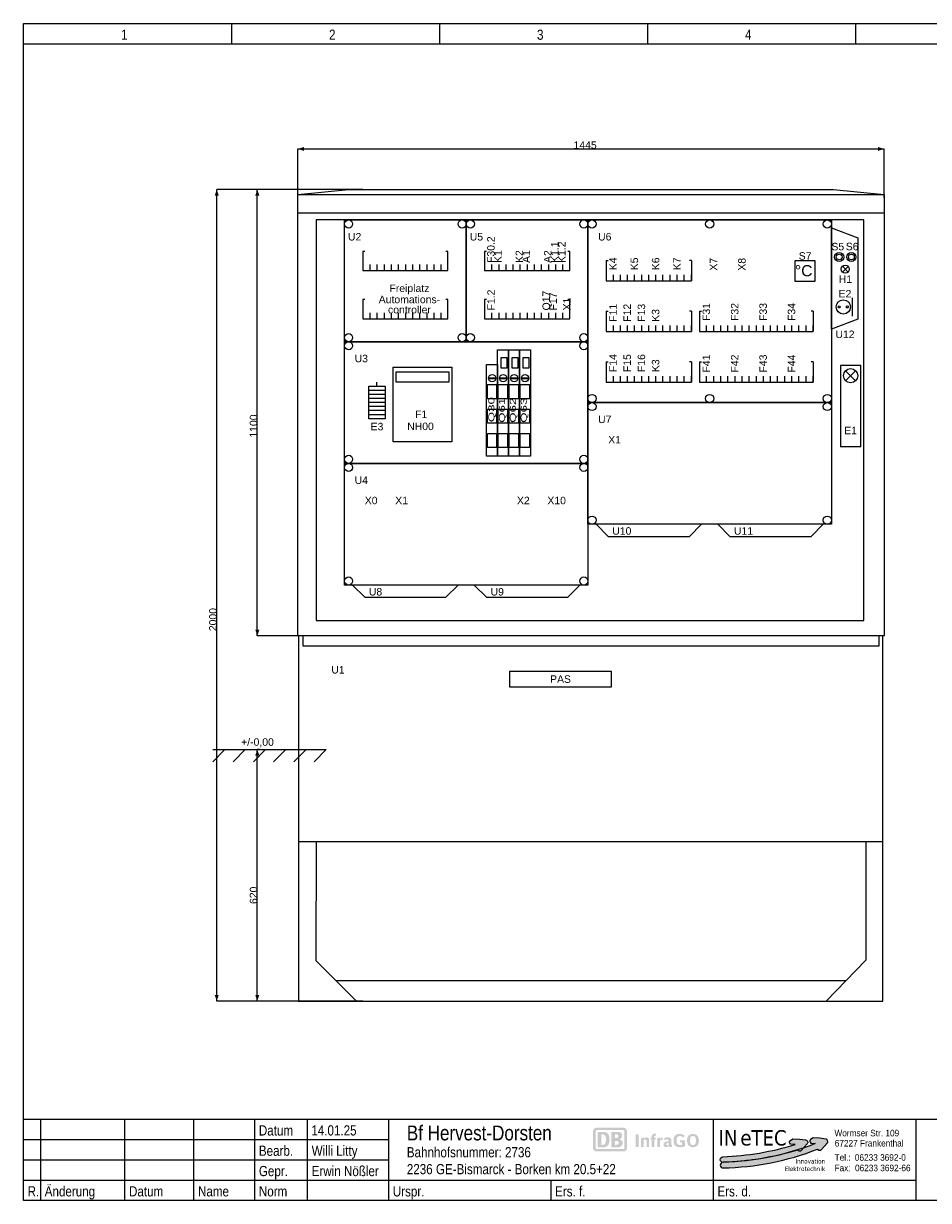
# Model space of a CAD drawing. Header units: millimetres. Extents: x 0 to 4233, y 0 to 198.
# Tile 2 of 18: x 329 to 481, y 0 to 198. Entities that reach past the tile are written whole.
import ezdxf
from ezdxf.enums import TextEntityAlignment as Align

# ---------------------------------------------------------------- set-up
doc = ezdxf.new("R2010")
doc.units = ezdxf.units.MM
for name, color, linetype in [('EPLGRAFIC', 7, 'Continuous'), ('EPLPLOTFRAME', 7, 'Continuous'), ('LAYER-01', 7, 'Continuous'), ('XYYY_00004---_Plankopf', 7, 'Continuous')]:
    doc.layers.add(name, color=color, linetype=linetype)
doc.styles.add('AN', font='ARIALN.TTF')
doc.styles.add('Logo', font='tahoma.ttf')
doc.styles.add('Logo-fett', font='tahomabd.ttf')
doc.styles.add('WSCAD', font='arial.ttf')

# ---------------------------------------------------------------- blocks, each defined once
blk = doc.blocks.new('Logo Inetec')
for color, points in [(90, [(43.67, 12.55, 0.344615), (43.74, 13.78), (43.52, 14.09, 0.217244), (42.81, 14.52), (39.7, 14.86), (36.18, 14.99), (34.94, 14.24, 0.444088), (34.66, 12.78), (35.03, 12.29), (37.28, 12.18, -0.342215), (37.37, 12.1, -0.063568), (-0.16, 5.73, 0.983458), (-0.06, 2.84, 0.065458), (38.52, 9.23), (39.19, 8.78, 0.373877), (40.5, 8.96)]), (170, [(54.12, 12.99, 0.344615), (54.21, 14.22), (54, 14.53, 0.217244), (53.29, 14.97), (50.19, 15.35), (46.67, 15.53), (45.41, 14.78, 0.444088), (45.11, 13.33), (45.48, 12.84), (47.73, 12.7, -0.397051), (47.82, 12.6, -0.087945), (-0.06, 2.9, 0.983458), (0.01, 0, 0.089874), (48.96, 9.71), (49.6, 9.28, 0.373877), (50.9, 9.44)])]:
    blk.add_hatch(color=color).paths.add_polyline_path(points)
at = {"color": 90}
blk.add_lwpolyline([(37.38, 12.09, 0.397051), (37.28, 12.18), (35.03, 12.29), (34.66, 12.78, -0.444088), (34.94, 14.24), (36.18, 14.99), (39.7, 14.86), (42.81, 14.52, -0.217244), (43.52, 14.09), (43.74, 13.78, -0.344615), (43.67, 12.55), (40.5, 8.96, -0.373877), (39.19, 8.78), (38.52, 9.23, -0.065458), (-0.06, 2.84, -0.983458), (-0.16, 5.73, 0.063568), (37.37, 12.1)], format="xyb", dxfattribs=at)
at = {"color": 170}
blk.add_lwpolyline([(47.82, 12.6, -0.087945), (-0.06, 2.9, 0.983458), (0.01, 0, 0.089874), (48.96, 9.71), (49.6, 9.28, 0.373877), (50.9, 9.44), (54.12, 12.99, 0.344615), (54.21, 14.22), (54, 14.53, 0.217244), (53.29, 14.97), (50.19, 15.35), (46.67, 15.53), (45.41, 14.78, 0.444088), (45.11, 13.33), (45.48, 12.84), (47.73, 12.7, -0.397051)], format="xyb", close=True, dxfattribs=at)
at = {"style": 'Logo'}
for s, p in [('IN', (-2.42, 11.6)), ('TEC', (14.64, 11.6))]:
    blk.add_text(s, height=8, dxfattribs=at).set_placement(p)
at = {"lineweight": 0, "style": 'AN', "width": 1.1}
for s, p in [('Wormser Str. 109', (57.77, 16.36)), ('67227 Frankenthal', (57.9, 11.09)), ('Tel.:', (57.84, 3.71)), ('06233 3692-0', (68.34, 3.71)), ('Fax:', (57.79, -1.72)), ('06233 3692-66', (68.42, -1.72))]:
    blk.add_text(s, height=3.4, dxfattribs=at).set_placement(p)
at = {"color": 20, "style": 'Logo'}
blk.add_text('e', height=8, dxfattribs=at).set_placement((8.93, 11.6))
at = {"style": 'Logo-fett'}
for s, p in [('Elektrotechnik', (52.94, -1.64)), ('Elektrotechnik', (52.94, -1.64)), ('Innovation', (52.94, 2.27)), ('Innovation', (52.94, 2.27))]:
    blk.add_text(s, height=2.36, dxfattribs=at).set_placement(p, align=Align.RIGHT)

msp = doc.modelspace()

# ---------------------------------------------------------------- hatches: boundary and pattern name
at = {"layer": 'LAYER-01'}
h = msp.add_hatch(color=10, dxfattribs=at)
h.dxf.hatch_style = 1
h.paths.add_polyline_path([(376.57, 176.95), (375.55, 176.61), (376.57, 176.27)])
h = msp.add_hatch(color=10, dxfattribs=at)
h.dxf.hatch_style = 1
h.paths.add_polyline_path([(473, 176.95), (474.02, 176.61), (473, 176.27)])
h = msp.add_hatch(color=10, dxfattribs=at)
h.dxf.hatch_style = 1
h.paths.add_polyline_path([(361.58, 168.78), (361.92, 169.8), (362.26, 168.78)])
h = msp.add_hatch(color=10, dxfattribs=at)
h.dxf.hatch_style = 1
h.paths.add_polyline_path([(368.39, 168.78), (368.74, 169.8), (369.08, 168.78)])
h = msp.add_hatch(color=10, dxfattribs=at)
h.dxf.hatch_style = 1
h.paths.add_polyline_path([(368.39, 95.86), (368.74, 94.84), (369.08, 95.86)])
h = msp.add_hatch(color=10, dxfattribs=at)
h.dxf.hatch_style = 1
h.paths.add_polyline_path([(368.39, 74.73), (368.74, 75.75), (369.08, 74.73)])
h = msp.add_hatch(color=10, dxfattribs=at)
h.dxf.hatch_style = 1
h.paths.add_polyline_path([(361.58, 34.52), (361.92, 33.5), (362.26, 34.52)])
h = msp.add_hatch(color=10, dxfattribs=at)
h.dxf.hatch_style = 1
h.paths.add_polyline_path([(368.39, 34.52), (368.74, 33.5), (369.08, 34.52)])
at = {"layer": 'XYYY_00004---_Plankopf'}
h = msp.add_hatch(color=10, dxfattribs=at)
edge = h.paths.add_edge_path()
edge.add_spline(control_points=[(430.26, 12.21), (430.26, 12.21), (425.72, 12.21), (425.72, 12.21), (425.4, 12.21), (425.14, 11.96), (425.14, 11.64), (425.14, 11.64), (425.14, 8.8), (425.14, 8.8), (425.14, 8.49), (425.4, 8.23), (425.72, 8.23), (425.72, 8.23), (430.26, 8.23), (430.26, 8.23), (430.57, 8.23), (430.83, 8.49), (430.83, 8.8), (430.83, 8.8), (430.83, 11.64), (430.83, 11.64), (430.83, 11.96), (430.57, 12.21), (430.26, 12.21)], knot_values=[0, 0, 0, 0, 1, 1, 1, 2, 2, 2, 3, 3, 3, 4, 4, 4, 5, 5, 5, 6, 6, 6, 7, 7, 7, 8, 8, 8, 8], degree=3, periodic=0)
edge = h.paths.add_edge_path(flags=17)
edge.add_spline(control_points=[(430.41, 8.8), (430.41, 8.71), (430.35, 8.64), (430.26, 8.64), (430.26, 8.64), (425.72, 8.64), (425.72, 8.64), (425.63, 8.64), (425.56, 8.71), (425.56, 8.8), (425.56, 8.8), (425.56, 11.64), (425.56, 11.64), (425.56, 11.73), (425.63, 11.81), (425.72, 11.81), (425.72, 11.81), (430.26, 11.81), (430.26, 11.81), (430.35, 11.81), (430.41, 11.73), (430.41, 11.64), (430.41, 11.64), (430.41, 8.8), (430.41, 8.8)], knot_values=[0, 0, 0, 0, 1, 1, 1, 2, 2, 2, 3, 3, 3, 4, 4, 4, 5, 5, 5, 6, 6, 6, 7, 7, 7, 8, 8, 8, 8], degree=3, periodic=0)
edge = h.paths.add_edge_path(flags=16)
edge.add_spline(control_points=[(426.88, 8.92), (426.88, 8.92), (425.93, 8.92), (425.93, 8.92), (425.93, 8.92), (425.93, 11.52), (425.93, 11.52), (425.93, 11.52), (426.88, 11.52), (426.88, 11.52), (427.56, 11.52), (427.92, 11.1), (427.92, 10.23), (427.92, 9.48), (427.68, 8.93), (426.88, 8.92)], knot_values=[0, 0, 0, 0, 1, 1, 1, 2, 2, 2, 3, 3, 3, 4, 4, 4, 5, 5, 5, 5], degree=3, periodic=0)
edge = h.paths.add_edge_path(flags=0)
edge.add_spline(control_points=[(427.3, 10.18), (427.3, 10.7), (427.24, 11.11), (426.68, 11.11), (426.68, 11.11), (426.55, 11.11), (426.55, 11.11), (426.55, 11.11), (426.55, 9.34), (426.55, 9.34), (426.55, 9.34), (426.77, 9.34), (426.77, 9.34), (427.1, 9.34), (427.3, 9.61), (427.3, 10.18)], knot_values=[0, 0, 0, 0, 1, 1, 1, 2, 2, 2, 3, 3, 3, 4, 4, 4, 5, 5, 5, 5], degree=3, periodic=0)
edge = h.paths.add_edge_path(flags=16)
edge.add_spline(control_points=[(429.2, 8.92), (429.2, 8.92), (428.19, 8.92), (428.19, 8.92), (428.19, 8.92), (428.19, 11.52), (428.19, 11.52), (428.19, 11.52), (429.25, 11.52), (429.25, 11.52), (429.75, 11.52), (430.02, 11.32), (430.02, 10.83), (430.02, 10.58), (429.81, 10.4), (429.58, 10.28), (429.9, 10.19), (430.12, 10), (430.12, 9.67), (430.12, 9.14), (429.67, 8.92), (429.2, 8.92)], knot_values=[0, 0, 0, 0, 1, 1, 1, 2, 2, 2, 3, 3, 3, 4, 4, 4, 5, 5, 5, 6, 6, 6, 7, 7, 7, 7], degree=3, periodic=0)
edge = h.paths.add_edge_path(flags=0)
edge.add_spline(control_points=[(428.81, 10.49), (428.81, 10.49), (429.03, 10.49), (429.03, 10.49), (429.23, 10.49), (429.38, 10.58), (429.38, 10.81), (429.38, 11.05), (429.19, 11.12), (428.99, 11.12), (428.99, 11.12), (428.81, 11.12), (428.81, 11.12), (428.81, 11.12), (428.81, 10.49), (428.81, 10.49)], knot_values=[0, 0, 0, 0, 1, 1, 1, 2, 2, 2, 3, 3, 3, 4, 4, 4, 5, 5, 5, 5], degree=3, periodic=0)
edge = h.paths.add_edge_path(flags=0)
edge.add_spline(control_points=[(429.46, 9.69), (429.46, 9.95), (429.29, 10.01), (429.04, 10.01), (429.04, 10.01), (428.81, 10.01), (428.81, 10.01), (428.81, 10.01), (428.81, 9.34), (428.81, 9.34), (428.81, 9.34), (429.03, 9.34), (429.03, 9.34), (429.26, 9.34), (429.46, 9.41), (429.46, 9.69)], knot_values=[0, 0, 0, 0, 1, 1, 1, 2, 2, 2, 3, 3, 3, 4, 4, 4, 5, 5, 5, 5], degree=3, periodic=0)
h = msp.add_hatch(color=256, dxfattribs=at)
h.dxf.hatch_style = 1
h.paths.add_polyline_path([(442.84, 10.52), (442.82, 10.6), (442.78, 10.67), (442.75, 10.74), (442.71, 10.79), (442.68, 10.84), (442.64, 10.89), (442.6, 10.93), (442.56, 10.97), (442.54, 10.98), (442.51, 11), (442.46, 11.03), (442.41, 11.06), (442.36, 11.09), (442.3, 11.11), (442.24, 11.13), (442.18, 11.14), (442.12, 11.16), (442.05, 11.16), (441.99, 11.17), (441.92, 11.17), (441.85, 11.17), (441.79, 11.16), (441.73, 11.16), (441.67, 11.15), (441.61, 11.13), (441.55, 11.12), (441.5, 11.1), (441.45, 11.08), (441.4, 11.05), (441.36, 11.03), (441.31, 11), (441.27, 10.96), (441.23, 10.93), (441.19, 10.89), (441.16, 10.85), (441.12, 10.8), (441.1, 10.77), (441.09, 10.75), (441.08, 10.74), (441.07, 10.73), (441.06, 10.7), (441.05, 10.69), (441.05, 10.69), (441.05, 10.68), (441.05, 10.68), (441.04, 10.66), (441.03, 10.64), (441.02, 10.61), (441, 10.57), (440.99, 10.54), (440.99, 10.52), (440.98, 10.48), (440.96, 10.44), (440.95, 10.39), (440.95, 10.34), (440.94, 10.31), (440.94, 10.28), (440.93, 10.25), (440.93, 10.23), (440.93, 10.21), (440.93, 10.18), (440.93, 10.16), (440.93, 10.16), (440.93, 10.14), (440.93, 10.12), (440.93, 10.11), (440.93, 10.11), (440.93, 10.1), (440.93, 10.07), (440.93, 10.02), (440.93, 9.97), (440.93, 9.9), (440.94, 9.84), (440.94, 9.81), (440.95, 9.77), (440.95, 9.73), (440.96, 9.71), (440.96, 9.68), (440.97, 9.64), (440.97, 9.63), (440.99, 9.59), (441, 9.54), (441.02, 9.5), (441.04, 9.46), (441.06, 9.42), (441.06, 9.4), (441.07, 9.4), (441.08, 9.38), (441.08, 9.37), (441.11, 9.33), (441.12, 9.32), (441.12, 9.31), (441.14, 9.29), (441.15, 9.27), (441.16, 9.26), (441.18, 9.24), (441.19, 9.22), (441.23, 9.19), (441.28, 9.15), (441.32, 9.11), (441.37, 9.08), (441.42, 9.05), (441.47, 9.03), (441.53, 9), (441.59, 8.99), (441.65, 8.97), (441.71, 8.96), (441.78, 8.95), (441.84, 8.94), (441.91, 8.94), (442, 8.95), (442.08, 8.95), (442.16, 8.97), (442.24, 8.98), (442.31, 9.01), (442.38, 9.03), (442.44, 9.07), (442.5, 9.1), (442.56, 9.15), (442.62, 9.2), (442.67, 9.26), (442.72, 9.32), (442.76, 9.39), (442.79, 9.46), (442.83, 9.54), (442.84, 9.57), (442.84, 9.59), (442.85, 9.6), (442.85, 9.61), (442.85, 9.62), (442.86, 9.66), (442.88, 9.71), (442.88, 9.74), (442.88, 9.76), (442.89, 9.78), (442.89, 9.81), (442.9, 9.88), (442.9, 9.88), (442.9, 9.88), (442.9, 9.88), (442.9, 9.89), (442.9, 9.89), (442.9, 9.9), (442.9, 9.92), (442.9, 9.93), (442.9, 9.94), (442.9, 9.99), (442.9, 10.06), (442.9, 10.16), (442.89, 10.26), (442.88, 10.35), (442.87, 10.44)])
h.paths.add_polyline_path([(441.46, 10.43), (441.46, 10.45), (441.46, 10.46), (441.46, 10.47), (441.46, 10.48), (441.47, 10.49), (441.48, 10.52), (441.48, 10.52), (441.48, 10.54), (441.49, 10.54), (441.49, 10.56), (441.49, 10.57), (441.5, 10.58), (441.5, 10.59), (441.51, 10.6), (441.52, 10.61), (441.53, 10.64), (441.55, 10.66), (441.56, 10.68), (441.57, 10.69), (441.59, 10.71), (441.61, 10.73), (441.63, 10.74), (441.64, 10.74), (441.66, 10.76), (441.69, 10.77), (441.72, 10.79), (441.75, 10.8), (441.78, 10.8), (441.81, 10.81), (441.84, 10.81), (441.88, 10.82), (441.92, 10.82), (441.95, 10.82), (441.99, 10.81), (442.02, 10.81), (442.05, 10.8), (442.08, 10.8), (442.11, 10.79), (442.14, 10.77), (442.17, 10.76), (442.19, 10.74), (442.22, 10.73), (442.24, 10.71), (442.25, 10.69), (442.26, 10.69), (442.27, 10.68), (442.28, 10.66), (442.3, 10.64), (442.31, 10.61), (442.32, 10.59), (442.33, 10.59), (442.33, 10.58), (442.34, 10.57), (442.34, 10.56), (442.35, 10.54), (442.35, 10.52), (442.36, 10.49), (442.37, 10.48), (442.37, 10.47), (442.37, 10.45), (442.38, 10.43), (442.38, 10.41), (442.38, 10.39), (442.39, 10.37), (442.39, 10.36), (442.39, 10.35), (442.39, 10.31), (442.39, 10.29), (442.4, 10.28), (442.4, 10.26), (442.4, 10.25), (442.4, 10.23), (442.4, 10.22), (442.4, 10.21), (442.4, 10.19), (442.4, 10.18), (442.4, 10.16), (442.4, 10.15), (442.4, 10.14), (442.4, 10.11), (442.4, 10.1), (442.4, 10.09), (442.4, 10.07), (442.4, 10.07), (442.4, 10.05), (442.4, 10.01), (442.4, 9.97), (442.4, 9.94), (442.4, 9.92), (442.4, 9.87), (442.39, 9.83), (442.39, 9.82), (442.39, 9.79), (442.38, 9.75), (442.38, 9.71), (442.37, 9.68), (442.37, 9.65), (442.36, 9.61), (442.35, 9.59), (442.34, 9.56), (442.33, 9.53), (442.32, 9.51), (442.31, 9.49), (442.29, 9.47), (442.28, 9.46), (442.27, 9.44), (442.26, 9.43), (442.26, 9.42), (442.24, 9.41), (442.22, 9.39), (442.2, 9.37), (442.17, 9.36), (442.15, 9.34), (442.12, 9.33), (442.1, 9.32), (442.07, 9.31), (442.04, 9.31), (442.01, 9.3), (441.98, 9.3), (441.95, 9.3), (441.92, 9.3), (441.88, 9.3), (441.85, 9.3), (441.82, 9.3), (441.79, 9.31), (441.76, 9.31), (441.73, 9.32), (441.71, 9.33), (441.68, 9.34), (441.66, 9.36), (441.63, 9.37), (441.61, 9.39), (441.59, 9.41), (441.57, 9.42), (441.57, 9.43), (441.56, 9.44), (441.55, 9.46), (441.54, 9.47), (441.52, 9.49), (441.51, 9.51), (441.5, 9.53), (441.49, 9.56), (441.48, 9.59), (441.47, 9.61), (441.46, 9.65), (441.46, 9.68), (441.45, 9.71), (441.45, 9.75), (441.44, 9.79), (441.44, 9.82), (441.44, 9.83), (441.43, 9.87), (441.43, 9.92), (441.43, 9.94), (441.43, 9.97), (441.43, 10.01), (441.43, 10.05), (441.43, 10.07), (441.43, 10.07), (441.43, 10.09), (441.43, 10.1), (441.43, 10.11), (441.43, 10.14), (441.43, 10.15), (441.43, 10.16), (441.43, 10.18), (441.43, 10.19), (441.43, 10.21), (441.43, 10.22), (441.43, 10.23), (441.43, 10.25), (441.43, 10.26), (441.44, 10.28), (441.44, 10.29), (441.44, 10.31), (441.44, 10.35), (441.44, 10.36), (441.45, 10.37), (441.45, 10.39), (441.45, 10.41), (441.45, 10.42)], flags=16)
h.paths.add_polyline_path([(440.55, 10.12), (439.72, 10.12), (439.72, 9.76), (440.1, 9.76), (440.1, 9.34), (440.03, 9.33), (439.95, 9.32), (439.88, 9.31), (439.8, 9.31), (439.74, 9.31), (439.69, 9.31), (439.64, 9.32), (439.59, 9.33), (439.57, 9.33), (439.54, 9.34), (439.5, 9.36), (439.45, 9.37), (439.42, 9.39), (439.38, 9.42), (439.35, 9.44), (439.32, 9.47), (439.29, 9.5), (439.26, 9.54), (439.24, 9.57), (439.22, 9.61), (439.21, 9.65), (439.19, 9.69), (439.18, 9.73), (439.17, 9.78), (439.17, 9.83), (439.16, 9.89), (439.16, 9.94), (439.15, 10), (439.15, 10.06), (439.15, 10.1), (439.16, 10.22), (439.17, 10.3), (439.17, 10.35), (439.19, 10.41), (439.2, 10.46), (439.21, 10.49), (439.23, 10.54), (439.24, 10.57), (439.25, 10.58), (439.26, 10.59), (439.27, 10.61), (439.29, 10.64), (439.31, 10.66), (439.33, 10.68), (439.36, 10.7), (439.38, 10.72), (439.41, 10.74), (439.43, 10.76), (439.46, 10.77), (439.49, 10.78), (439.52, 10.79), (439.55, 10.8), (439.59, 10.81), (439.62, 10.81), (439.65, 10.82), (439.69, 10.82), (439.73, 10.82), (439.79, 10.82), (439.84, 10.81), (439.9, 10.8), (439.95, 10.79), (439.99, 10.77), (440.04, 10.75), (440.08, 10.72), (440.11, 10.69), (440.13, 10.68), (440.13, 10.67), (440.14, 10.67), (440.16, 10.65), (440.19, 10.61), (440.21, 10.57), (440.22, 10.56), (440.22, 10.55), (440.53, 10.81), (440.49, 10.85), (440.46, 10.89), (440.42, 10.93), (440.38, 10.97), (440.34, 11), (440.29, 11.03), (440.24, 11.06), (440.19, 11.08), (440.14, 11.1), (440.08, 11.12), (440.03, 11.14), (439.97, 11.15), (439.9, 11.16), (439.84, 11.17), (439.77, 11.17), (439.7, 11.17), (439.63, 11.17), (439.56, 11.17), (439.5, 11.16), (439.43, 11.15), (439.37, 11.14), (439.31, 11.12), (439.25, 11.1), (439.2, 11.08), (439.16, 11.06), (439.12, 11.04), (439.08, 11.02), (439.05, 11), (439.02, 10.97), (438.98, 10.94), (438.95, 10.91), (438.92, 10.89), (438.92, 10.88), (438.91, 10.87), (438.89, 10.86), (438.89, 10.85), (438.88, 10.85), (438.88, 10.83), (438.87, 10.82), (438.86, 10.81), (438.84, 10.79), (438.83, 10.78), (438.82, 10.75), (438.8, 10.73), (438.79, 10.71), (438.78, 10.68), (438.77, 10.68), (438.77, 10.67), (438.75, 10.63), (438.73, 10.59), (438.72, 10.56), (438.71, 10.52), (438.7, 10.48), (438.69, 10.45), (438.68, 10.39), (438.67, 10.35), (438.67, 10.3), (438.66, 10.19), (438.65, 10.08), (438.65, 10.07), (438.66, 9.89), (438.67, 9.79), (438.68, 9.71), (438.69, 9.63), (438.71, 9.57), (438.74, 9.5), (438.76, 9.44), (438.8, 9.39), (438.83, 9.33), (438.87, 9.28), (438.91, 9.24), (438.97, 9.19), (438.97, 9.18), (438.98, 9.18), (439, 9.16), (439, 9.16), (439.01, 9.15), (439.01, 9.15), (439.03, 9.14), (439.03, 9.14), (439.05, 9.13), (439.06, 9.12), (439.08, 9.11), (439.1, 9.1), (439.13, 9.08), (439.17, 9.06), (439.21, 9.05), (439.22, 9.04), (439.25, 9.03), (439.27, 9.02), (439.3, 9.01), (439.34, 9), (439.36, 9), (439.38, 8.99), (439.43, 8.98), (439.48, 8.97), (439.53, 8.96), (439.58, 8.96), (439.63, 8.95), (439.68, 8.95), (439.73, 8.95), (439.79, 8.95), (439.89, 8.95), (439.98, 8.95), (440.08, 8.97), (440.18, 8.98), (440.27, 9), (440.37, 9.03), (440.46, 9.06), (440.55, 9.09)])
h.paths.add_polyline_path([(438.28, 10.01), (438.28, 10.08), (438.28, 10.14), (438.27, 10.2), (438.25, 10.25), (438.23, 10.31), (438.21, 10.35), (438.19, 10.39), (438.16, 10.43), (438.14, 10.45), (438.12, 10.47), (438.09, 10.49), (438.07, 10.5), (438.04, 10.52), (438.02, 10.53), (437.99, 10.54), (437.96, 10.55), (437.92, 10.56), (437.89, 10.57), (437.85, 10.58), (437.81, 10.58), (437.77, 10.59), (437.73, 10.59), (437.69, 10.59), (437.65, 10.59), (437.58, 10.59), (437.51, 10.59), (437.44, 10.58), (437.37, 10.57), (437.3, 10.55), (437.24, 10.53), (437.17, 10.51), (437.1, 10.49), (437.1, 10.14), (437.12, 10.15), (437.16, 10.16), (437.19, 10.17), (437.25, 10.19), (437.27, 10.19), (437.29, 10.2), (437.37, 10.22), (437.45, 10.23), (437.52, 10.24), (437.59, 10.24), (437.63, 10.24), (437.66, 10.24), (437.69, 10.23), (437.71, 10.23), (437.74, 10.22), (437.76, 10.21), (437.78, 10.2), (437.79, 10.18), (437.81, 10.17), (437.82, 10.15), (437.82, 10.13), (437.83, 10.11), (437.84, 10.08), (437.84, 10.06), (437.84, 10.03), (437.84, 10), (437.84, 9.93), (437.81, 9.93), (437.76, 9.92), (437.68, 9.92), (437.6, 9.91), (437.51, 9.9), (437.48, 9.9), (437.46, 9.9), (437.43, 9.89), (437.41, 9.89), (437.39, 9.88), (437.37, 9.88), (437.33, 9.87), (437.29, 9.86), (437.25, 9.84), (437.22, 9.83), (437.19, 9.81), (437.16, 9.79), (437.13, 9.77), (437.11, 9.75), (437.08, 9.71), (437.06, 9.68), (437.04, 9.64), (437.03, 9.6), (437.01, 9.56), (437, 9.51), (437, 9.46), (437, 9.41), (437, 9.36), (437, 9.31), (437.01, 9.27), (437.02, 9.22), (437.04, 9.18), (437.05, 9.15), (437.07, 9.11), (437.1, 9.08), (437.13, 9.05), (437.16, 9.02), (437.2, 9), (437.24, 8.98), (437.28, 8.97), (437.33, 8.96), (437.38, 8.95), (437.43, 8.95), (437.46, 8.95), (437.5, 8.95), (437.53, 8.96), (437.56, 8.96), (437.59, 8.97), (437.62, 8.98), (437.65, 8.99), (437.67, 9.01), (437.7, 9.02), (437.73, 9.04), (437.75, 9.06), (437.78, 9.08), (437.8, 9.11), (437.82, 9.13), (437.85, 9.16), (437.87, 9.19), (437.88, 9.17), (437.89, 9.15), (437.9, 9.13), (437.91, 9.11), (437.92, 9.09), (437.93, 9.07), (437.94, 9.06), (437.96, 9.05), (437.98, 9.03), (438, 9.01), (438.03, 9), (438.06, 8.99), (438.09, 8.98), (438.13, 8.97), (438.16, 8.97), (438.2, 8.97), (438.23, 8.97), (438.26, 8.97), (438.29, 8.97), (438.32, 8.98), (438.35, 8.98), (438.37, 8.99), (438.4, 9), (438.42, 9.01), (438.42, 9.29), (438.4, 9.29), (438.38, 9.29), (438.36, 9.29), (438.34, 9.29), (438.32, 9.3), (438.31, 9.32), (438.3, 9.33), (438.29, 9.35), (438.29, 9.37), (438.28, 9.4)])
h.paths.add_polyline_path([(437.43, 9.49), (437.43, 9.49), (437.43, 9.5)], flags=0)
h.paths.add_polyline_path([(437.84, 9.36), (437.81, 9.34), (437.78, 9.31), (437.75, 9.29), (437.72, 9.27), (437.69, 9.26), (437.66, 9.25), (437.63, 9.25), (437.6, 9.24), (437.58, 9.24), (437.56, 9.25), (437.54, 9.25), (437.53, 9.26), (437.51, 9.26), (437.5, 9.27), (437.48, 9.28), (437.47, 9.29), (437.46, 9.3), (437.45, 9.32), (437.45, 9.34), (437.44, 9.36), (437.44, 9.38), (437.43, 9.4), (437.43, 9.43), (437.43, 9.46), (437.43, 9.49), (437.43, 9.49), (437.43, 9.49), (437.43, 9.49), (437.43, 9.49), (437.43, 9.49), (437.43, 9.51), (437.44, 9.53), (437.44, 9.55), (437.45, 9.57), (437.46, 9.58), (437.47, 9.59), (437.49, 9.6), (437.5, 9.61), (437.52, 9.62), (437.54, 9.63), (437.56, 9.64), (437.58, 9.64), (437.6, 9.64), (437.64, 9.65), (437.67, 9.65), (437.7, 9.66), (437.71, 9.66), (437.74, 9.66), (437.76, 9.66), (437.8, 9.67), (437.84, 9.67)], flags=16)
h.paths.add_polyline_path([(436.38, 10.08), (436.41, 10.09), (436.43, 10.1), (436.46, 10.11), (436.49, 10.12), (436.54, 10.13), (436.56, 10.14), (436.59, 10.15), (436.62, 10.15), (436.65, 10.16), (436.68, 10.16), (436.7, 10.17), (436.74, 10.17), (436.76, 10.17), (436.81, 10.18), (436.81, 10.58), (436.78, 10.58), (436.75, 10.57), (436.72, 10.56), (436.69, 10.55), (436.66, 10.54), (436.63, 10.52), (436.6, 10.51), (436.57, 10.49), (436.55, 10.47), (436.53, 10.45), (436.5, 10.43), (436.48, 10.4), (436.45, 10.37), (436.42, 10.33), (436.38, 10.29), (436.38, 10.59), (436.29, 10.59), (436.26, 10.57), (436.23, 10.56), (436.19, 10.54), (436.15, 10.53), (436.13, 10.52), (436.11, 10.52), (436.1, 10.52), (436.08, 10.51), (436.08, 10.51), (436.06, 10.51), (436, 10.5), (435.94, 10.5), (435.94, 8.99), (436.38, 8.99)])
h.paths.add_polyline_path([(435.67, 10.55), (435.42, 10.55), (435.42, 10.67), (435.42, 10.71), (435.42, 10.74), (435.43, 10.76), (435.43, 10.78), (435.45, 10.82), (435.46, 10.84), (435.48, 10.85), (435.49, 10.87), (435.51, 10.88), (435.53, 10.89), (435.56, 10.89), (435.58, 10.9), (435.61, 10.9), (435.66, 10.89), (435.7, 10.89), (435.7, 11.21), (435.53, 11.21), (435.47, 11.2), (435.4, 11.2), (435.35, 11.19), (435.29, 11.17), (435.24, 11.15), (435.2, 11.12), (435.16, 11.09), (435.12, 11.06), (435.09, 11.02), (435.06, 10.98), (435.04, 10.93), (435.02, 10.87), (435, 10.82), (434.99, 10.75), (434.99, 10.71), (434.99, 10.69), (434.98, 10.66), (434.98, 10.62), (434.98, 10.55), (434.83, 10.55), (434.83, 10.24), (434.98, 10.24), (434.98, 8.99), (435.42, 8.99), (435.42, 10.23), (435.67, 10.23)])
h.paths.add_polyline_path([(434.54, 10.24), (434.53, 10.28), (434.52, 10.32), (434.51, 10.36), (434.49, 10.39), (434.47, 10.42), (434.45, 10.46), (434.41, 10.49), (434.38, 10.52), (434.34, 10.54), (434.3, 10.56), (434.25, 10.57), (434.2, 10.58), (434.18, 10.58), (434.14, 10.58), (434.11, 10.58), (434.07, 10.58), (434.04, 10.57), (434, 10.57), (433.97, 10.56), (433.94, 10.55), (433.9, 10.53), (433.87, 10.52), (433.81, 10.49), (433.76, 10.45), (433.71, 10.41), (433.67, 10.38), (433.64, 10.35), (433.61, 10.32), (433.61, 10.59), (433.51, 10.59), (433.5, 10.58), (433.49, 10.57), (433.46, 10.56), (433.44, 10.55), (433.42, 10.54), (433.4, 10.53), (433.38, 10.53), (433.37, 10.52), (433.34, 10.52), (433.33, 10.52), (433.31, 10.51), (433.28, 10.51), (433.23, 10.5), (433.17, 10.5), (433.17, 8.99), (433.61, 8.99), (433.61, 10.12), (433.65, 10.14), (433.69, 10.16), (433.72, 10.17), (433.77, 10.2), (433.82, 10.21), (433.87, 10.22), (433.91, 10.22), (433.94, 10.22), (433.96, 10.22), (433.98, 10.21), (434, 10.21), (434.02, 10.2), (434.03, 10.19), (434.05, 10.18), (434.06, 10.17), (434.07, 10.15), (434.08, 10.14), (434.09, 10.12), (434.1, 10.1), (434.1, 10.08), (434.11, 10.06), (434.11, 10.04), (434.11, 10.01), (434.11, 8.99), (434.55, 8.99), (434.55, 10.11), (434.55, 10.15), (434.54, 10.2)])
h.paths.add_polyline_path([(432.79, 11.13), (432.31, 11.13), (432.31, 8.99), (432.79, 8.99)])

# ---------------------------------------------------------------- linework, layer by layer
at = {"layer": 'EPLPLOTFRAME', "color": 3}
for p, q in [((364.4, 197.67), (364.4, 194.27)), ((399.34, 197.67), (399.34, 194.27)), ((434.27, 197.67), (434.27, 194.27)), ((469.21, 197.67), (469.21, 194.27)), ((329.47, 194.27), (608.94, 194.27)), ((329.47, 13.63), (608.94, 13.63)), ((332.35, 0), (332.35, 13.63)), ((346.51, 0), (346.51, 13.63)), ((358.1, 0), (358.1, 13.63)), ((368.32, 0), (368.32, 13.63)), ((377.18, 0), (377.18, 13.63)), ((390.82, 0), (390.82, 13.63)), ((445.35, 0), (445.35, 13.63)), ((479.43, 0), (479.43, 13.63)), ((329.47, 10.22), (390.82, 10.22)), ((329.47, 6.82), (390.82, 6.82)), ((329.47, 3.41), (479.43, 3.41)), ((418.08, 0), (418.08, 3.41))]:
    msp.add_line(p, q, dxfattribs=at)
msp.add_lwpolyline([(329.47, 0), (329.47, 197.67), (608.94, 197.67), (608.94, 0), (329.47, 0)], close=True, dxfattribs=at)
at = {"layer": 'LAYER-01', "color": 10}
for p, q in [((375.55, 168.43), (375.55, 176.61)), ((375.55, 176.61), (474.02, 176.61)), ((474.02, 168.43), (474.02, 176.61)), ((386.45, 169.8), (361.92, 169.8)), ((361.92, 33.5), (361.92, 169.8)), ((375.55, 169.8), (368.74, 169.8)), ((368.74, 94.84), (368.74, 169.8)), ((375.55, 168.95), (474.02, 168.95)), ((375.55, 165.88), (474.02, 165.88)), ((387.65, 157.19), (387.65, 156.17)), ((388.84, 157.19), (388.84, 156.17)), ((390.03, 157.19), (390.03, 156.17)), ((391.22, 157.19), (391.22, 156.17)), ((392.42, 157.19), (392.42, 156.17)), ((393.61, 157.19), (393.61, 156.17)), ((394.8, 157.19), (394.8, 156.17)), ((395.99, 157.19), (395.99, 156.17)), ((397.19, 157.19), (397.19, 156.17)), ((398.38, 157.19), (398.38, 156.17)), ((399.57, 157.19), (399.57, 156.17)), ((408.09, 157.19), (408.09, 156.17)), ((409.28, 157.19), (409.28, 156.17)), ((410.48, 157.19), (410.48, 156.17)), ((411.67, 157.19), (411.67, 156.17)), ((412.86, 157.19), (412.86, 156.17)), ((414.05, 157.19), (414.05, 156.17)), ((415.25, 157.19), (415.25, 156.17)), ((416.44, 157.19), (416.44, 156.17)), ((417.63, 157.19), (417.63, 156.17)), ((418.82, 157.19), (418.82, 156.17)), ((420.02, 157.19), (420.02, 156.17)), ((468.7, 148.53), (468.7, 151.6)), ((387.65, 149.08), (387.65, 148.06)), ((388.84, 149.08), (388.84, 148.06)), ((390.03, 149.08), (390.03, 148.06)), ((391.22, 149.08), (391.22, 148.06)), ((392.42, 149.08), (392.42, 148.06)), ((393.61, 149.08), (393.61, 148.06)), ((394.8, 149.08), (394.8, 148.06)), ((395.99, 149.08), (395.99, 148.06)), ((397.19, 149.08), (397.19, 148.06)), ((398.38, 149.08), (398.38, 148.06)), ((399.57, 149.08), (399.57, 148.06)), ((408.09, 149.08), (408.09, 148.06)), ((409.28, 149.08), (409.28, 148.06)), ((410.48, 149.08), (410.48, 148.06)), ((411.67, 149.08), (411.67, 148.06)), ((412.86, 149.08), (412.86, 148.06)), ((414.05, 149.08), (414.05, 148.06)), ((415.25, 149.08), (415.25, 148.06)), ((416.44, 149.08), (416.44, 148.06)), ((417.63, 149.08), (417.63, 148.06)), ((418.82, 149.08), (418.82, 148.06)), ((420.02, 149.08), (420.02, 148.06)), ((470.1, 140.22), (466.69, 140.22)), ((466.69, 140.22), (466.69, 126.59)), ((467.54, 137.67), (469.24, 139.37)), ((467.54, 139.37), (469.24, 137.67)), ((470.1, 126.59), (470.1, 140.22)), ((388.84, 136.75), (388.84, 137.43)), ((390.2, 136.06), (387.48, 136.06)), ((390.2, 135.38), (387.48, 135.38)), ((390.2, 134.7), (387.48, 134.7)), ((390.2, 134.02), (387.48, 134.02)), ((390.2, 133.34), (387.48, 133.34)), ((390.2, 132.66), (387.48, 132.66)), ((390.2, 131.98), (387.48, 131.98)), ((470.1, 126.59), (466.69, 126.59)), ((375.55, 94.84), (368.74, 94.84)), ((369.08, 75.75), (368.74, 75.75)), ((368.74, 33.5), (368.74, 75.75)), ((375.72, 60.27), (473.85, 60.27)), ((382.02, 36.94), (467.55, 36.94)), ((386.45, 33.5), (361.92, 33.5)), ((369.08, 33.5), (368.74, 33.5))]:
    msp.add_line(p, q, dxfattribs=at)
for points in [[(375.55, 165.88), (375.55, 168.95), (384.07, 169.8), (465.51, 169.8), (474.02, 168.95), (474.02, 165.88)], [(378.62, 164.69), (378.62, 97.41), (470.62, 97.41), (470.62, 164.69), (378.62, 164.69)], [(465.18, 146.33), (465.18, 163.37), (469.61, 161.67), (469.61, 148.04), (465.18, 146.33)], [(386.79, 159.41), (386.45, 159.41), (386.45, 156.17), (400.76, 156.17), (400.76, 159.41), (400.42, 159.41)], [(407.24, 159.41), (406.9, 159.41), (406.9, 156.17), (421.21, 156.17), (421.21, 159.41), (420.87, 159.41)], [(427.34, 157.87), (427.34, 154.46)], [(427.34, 157.87), (427.68, 157.87)], [(441.65, 157.87), (441.31, 157.87)], [(441.65, 157.87), (441.65, 154.46)], [(462.45, 154.43), (462.45, 157.84), (459.04, 157.84), (459.04, 154.43), (462.45, 154.43)], [(467.98, 156.89), (467.01, 155.93)], [(467.02, 156.91), (467.99, 155.94)], [(427.34, 154.46), (428.54, 154.46), (428.54, 155.49)], [(428.54, 154.46), (429.73, 154.46), (429.73, 155.49)], [(429.73, 154.46), (430.92, 154.46), (430.92, 155.49)], [(430.92, 154.46), (432.11, 154.46), (432.11, 155.49)], [(432.11, 154.46), (433.31, 154.46), (433.31, 155.49)], [(433.31, 154.46), (434.5, 154.46), (434.5, 155.49)], [(434.5, 154.46), (435.69, 154.46), (435.69, 155.49)], [(435.69, 154.46), (436.88, 154.46), (436.88, 155.49)], [(436.88, 154.46), (438.08, 154.46), (438.08, 155.49)], [(438.08, 154.46), (439.27, 154.46), (439.27, 155.49)], [(439.27, 154.46), (440.46, 154.46), (440.46, 155.49)], [(440.46, 154.46), (441.65, 154.46), (441.65, 155.49)], [(386.79, 151.3), (386.45, 151.3), (386.45, 148.06), (400.76, 148.06), (400.76, 151.3), (400.42, 151.3)], [(407.24, 151.3), (406.9, 151.3), (406.9, 148.06), (421.21, 148.06), (421.21, 151.3), (420.87, 151.3)], [(427.34, 149.35), (427.34, 145.95)], [(427.34, 149.35), (427.68, 149.35)], [(441.65, 149.35), (441.31, 149.35)], [(441.65, 149.35), (441.65, 145.95)], [(443.02, 149.35), (443.02, 145.95)], [(443.02, 149.35), (443.36, 149.35)], [(462.1, 149.35), (461.76, 149.35)], [(462.1, 149.35), (462.1, 145.95)], [(427.34, 145.95), (428.54, 145.95), (428.54, 146.97)], [(428.54, 145.95), (429.73, 145.95), (429.73, 146.97)], [(429.73, 145.95), (430.92, 145.95), (430.92, 146.97)], [(430.92, 145.95), (432.11, 145.95), (432.11, 146.97)], [(432.11, 145.95), (433.31, 145.95), (433.31, 146.97)], [(433.31, 145.95), (434.5, 145.95), (434.5, 146.97)], [(434.5, 145.95), (435.69, 145.95), (435.69, 146.97)], [(435.69, 145.95), (436.88, 145.95), (436.88, 146.97)], [(436.88, 145.95), (438.08, 145.95), (438.08, 146.97)], [(438.08, 145.95), (439.27, 145.95), (439.27, 146.97)], [(439.27, 145.95), (440.46, 145.95), (440.46, 146.97)], [(440.46, 145.95), (441.65, 145.95), (441.65, 146.97)], [(443.02, 145.95), (444.21, 145.95), (444.21, 146.97)], [(444.21, 145.95), (445.4, 145.95), (445.4, 146.97)], [(445.4, 145.95), (446.59, 145.95), (446.59, 146.97)], [(446.59, 145.95), (447.79, 145.95), (447.79, 146.97)], [(447.79, 145.95), (448.98, 145.95), (448.98, 146.97)], [(448.98, 145.95), (450.17, 145.95), (450.17, 146.97)], [(450.17, 145.95), (451.36, 145.95), (451.36, 146.97)], [(451.36, 145.95), (452.56, 145.95), (452.56, 146.97)], [(452.56, 145.95), (453.75, 145.95), (453.75, 146.97)], [(453.75, 145.95), (454.94, 145.95), (454.94, 146.97)], [(454.94, 145.95), (456.14, 145.95), (456.14, 146.97)], [(456.14, 145.95), (457.33, 145.95), (457.33, 146.97)], [(457.33, 145.95), (458.52, 145.95), (458.52, 146.97)], [(458.52, 145.95), (459.71, 145.95), (459.71, 146.97)], [(459.71, 145.95), (460.91, 145.95), (460.91, 146.97)], [(460.91, 145.95), (462.1, 145.95), (462.1, 146.97)], [(427.34, 140.83), (427.34, 137.43)], [(427.34, 140.83), (427.68, 140.83)], [(441.65, 140.83), (441.31, 140.83)], [(441.65, 140.83), (441.65, 137.43)], [(443.02, 140.83), (443.02, 137.43)], [(443.02, 140.83), (443.36, 140.83)], [(462.1, 140.83), (461.76, 140.83)], [(462.1, 140.83), (462.1, 137.43)], [(401.41, 139.95), (401.41, 127.41), (391.56, 127.41), (391.56, 139.95), (401.41, 139.95)], [(400.94, 137.52), (400.94, 139.14), (392.03, 139.14), (392.03, 137.52), (400.94, 137.52)], [(427.34, 137.43), (428.54, 137.43), (428.54, 138.45)], [(428.54, 137.43), (429.73, 137.43), (429.73, 138.45)], [(429.73, 137.43), (430.92, 137.43), (430.92, 138.45)], [(430.92, 137.43), (432.11, 137.43), (432.11, 138.45)], [(432.11, 137.43), (433.31, 137.43), (433.31, 138.45)], [(433.31, 137.43), (434.5, 137.43), (434.5, 138.45)], [(434.5, 137.43), (435.69, 137.43), (435.69, 138.45)], [(435.69, 137.43), (436.88, 137.43), (436.88, 138.45)], [(436.88, 137.43), (438.08, 137.43), (438.08, 138.45)], [(438.08, 137.43), (439.27, 137.43), (439.27, 138.45)], [(439.27, 137.43), (440.46, 137.43), (440.46, 138.45)], [(440.46, 137.43), (441.65, 137.43), (441.65, 138.45)], [(443.02, 137.43), (444.21, 137.43), (444.21, 138.45)], [(444.21, 137.43), (445.4, 137.43), (445.4, 138.45)], [(445.4, 137.43), (446.59, 137.43), (446.59, 138.45)], [(446.59, 137.43), (447.79, 137.43), (447.79, 138.45)], [(447.79, 137.43), (448.98, 137.43), (448.98, 138.45)], [(448.98, 137.43), (450.17, 137.43), (450.17, 138.45)], [(450.17, 137.43), (451.36, 137.43), (451.36, 138.45)], [(451.36, 137.43), (452.56, 137.43), (452.56, 138.45)], [(452.56, 137.43), (453.75, 137.43), (453.75, 138.45)], [(453.75, 137.43), (454.94, 137.43), (454.94, 138.45)], [(454.94, 137.43), (456.14, 137.43), (456.14, 138.45)], [(456.14, 137.43), (457.33, 137.43), (457.33, 138.45)], [(457.33, 137.43), (458.52, 137.43), (458.52, 138.45)], [(458.52, 137.43), (459.71, 137.43), (459.71, 138.45)], [(459.71, 137.43), (460.91, 137.43), (460.91, 138.45)], [(460.91, 137.43), (462.1, 137.43), (462.1, 138.45)], [(387.48, 131.29), (387.48, 136.75), (390.2, 136.75), (390.2, 131.29), (387.48, 131.29)], [(407.58, 138.18), (408.81, 138.18)], [(407.58, 138.11), (407.65, 138.18)], [(407.58, 138.11), (407.65, 138.04)], [(407.58, 138.04), (408.81, 138.04)], [(409.42, 138.18), (410.65, 138.18)], [(409.42, 138.11), (409.49, 138.18)], [(409.42, 138.11), (409.49, 138.04)], [(409.42, 138.04), (410.65, 138.04)], [(411.26, 138.18), (412.49, 138.18)], [(411.26, 138.11), (411.33, 138.18)], [(411.26, 138.11), (411.33, 138.04)], [(411.26, 138.04), (412.49, 138.04)], [(413.1, 138.18), (414.33, 138.18)], [(413.1, 138.11), (413.17, 138.18)], [(413.1, 138.11), (413.17, 138.04)], [(413.1, 138.04), (414.33, 138.04)], [(425.64, 113.58), (427.68, 111.53), (441.31, 111.53), (443.36, 113.58), (425.64, 113.58)], [(446.08, 113.58), (448.13, 111.53), (461.76, 111.53), (463.8, 113.58), (446.08, 113.58)], [(384.75, 103.35), (386.79, 101.31), (400.42, 101.31), (402.47, 103.35), (384.75, 103.35)], [(405.19, 103.35), (407.24, 101.31), (420.87, 101.31), (422.91, 103.35), (405.19, 103.35)], [(375.67, 94.83), (375.67, 33.5), (473.81, 33.5), (473.81, 94.83)], [(376.4, 94.85), (376.4, 93.15), (473.17, 93.15), (473.17, 94.85)], [(361.24, 75.75), (380.33, 75.73)], [(363.3, 75.73), (361.25, 73.69)], [(366.7, 75.73), (364.66, 73.69)], [(370.11, 75.73), (368.07, 73.69)], [(373.52, 75.73), (371.47, 73.69)], [(376.93, 75.73), (374.88, 73.69)], [(380.33, 75.73), (378.29, 73.69)], [(378.62, 60.27), (378.59, 40.33), (385.38, 33.5)], [(470.96, 60.27), (470.96, 40.34), (464.27, 33.5)]]:
    msp.add_lwpolyline(points, dxfattribs=at)
for points in [[(375.55, 165.88), (474.02, 165.88), (474.02, 94.85), (375.55, 94.85)], [(383.39, 164.69), (403.83, 164.69), (403.83, 144.24), (383.39, 144.24)], [(403.83, 164.69), (424.28, 164.69), (424.28, 144.24), (403.83, 144.24)], [(424.28, 164.69), (465.16, 164.69), (465.16, 134.02), (424.28, 134.02)], [(383.39, 144.24), (424.28, 144.24), (424.28, 123.8), (383.39, 123.8)], [(409.08, 142.88), (410.92, 142.88), (410.92, 125.02), (409.08, 125.02)], [(410.92, 142.88), (412.76, 142.88), (412.76, 125.02), (410.92, 125.02)], [(412.76, 142.88), (414.6, 142.88), (414.6, 125.02), (412.76, 125.02)], [(407.24, 140.43), (409.08, 140.43), (409.08, 125.02), (407.24, 125.02)], [(409.69, 141.58), (410.65, 141.58), (410.65, 139.81), (409.69, 139.81)], [(411.53, 141.58), (412.49, 141.58), (412.49, 139.81), (411.53, 139.81)], [(413.37, 141.58), (414.33, 141.58), (414.33, 139.81), (413.37, 139.81)], [(407.38, 137.02), (408.94, 137.02), (408.94, 134.63), (407.38, 134.63)], [(409.22, 137.02), (410.78, 137.02), (410.78, 134.63), (409.22, 134.63)], [(411.06, 137.02), (412.62, 137.02), (412.62, 134.63), (411.06, 134.63)], [(412.9, 137.02), (414.46, 137.02), (414.46, 134.63), (412.9, 134.63)], [(407.38, 132.93), (408.94, 132.93), (408.94, 130.54), (407.38, 130.54)], [(409.22, 132.93), (410.78, 132.93), (410.78, 130.54), (409.22, 130.54)], [(411.06, 132.93), (412.62, 132.93), (412.62, 130.54), (411.06, 130.54)], [(412.9, 132.93), (414.46, 132.93), (414.46, 130.54), (412.9, 130.54)], [(424.28, 134.02), (465.16, 134.02), (465.16, 113.58), (424.28, 113.58)], [(407.38, 128.84), (408.94, 128.84), (408.94, 126.46), (407.38, 126.46)], [(409.22, 128.84), (410.78, 128.84), (410.78, 126.46), (409.22, 126.46)], [(411.06, 128.84), (412.62, 128.84), (412.62, 126.46), (411.06, 126.46)], [(412.9, 128.84), (414.46, 128.84), (414.46, 126.46), (412.9, 126.46)], [(383.39, 123.8), (424.28, 123.8), (424.28, 103.35), (383.39, 103.35)], [(411.15, 88.92), (428.19, 88.92), (428.19, 86.2), (411.15, 86.2)]]:
    msp.add_lwpolyline(points, close=True, dxfattribs=at)
for centre, radius in [((384.07, 164.01), 0.681), ((403.15, 164.01), 0.681), ((404.51, 164.01), 0.681), ((423.59, 164.01), 0.681), ((424.96, 164.01), 0.681), ((444.72, 164.01), 0.681), ((464.48, 164.01), 0.681), ((466.47, 158.46), 0.762), ((466.47, 158.46), 0.482), ((468.52, 158.46), 0.762), ((468.52, 158.46), 0.482), ((467.49, 156.42), 0.681), ((467.17, 150.07), 1.19), ((466.49, 150.07), 0.17), ((467.85, 150.07), 0.17), ((384.07, 144.92), 0.681), ((403.15, 144.92), 0.681), ((404.51, 144.92), 0.681), ((423.59, 144.92), 0.681), ((384.07, 143.56), 0.681), ((423.59, 143.56), 0.681), ((408.19, 138.11), 0.614), ((410.03, 138.11), 0.614), ((411.87, 138.11), 0.614), ((413.71, 138.11), 0.614), ((468.39, 138.52), 1.19), ((424.96, 134.7), 0.681), ((444.72, 134.7), 0.681), ((464.48, 134.7), 0.681), ((424.96, 133.34), 0.681), ((464.48, 133.34), 0.681), ((384.07, 124.48), 0.681), ((423.59, 124.48), 0.681), ((384.07, 123.12), 0.681), ((423.59, 123.12), 0.681), ((424.96, 114.26), 0.681), ((464.48, 114.26), 0.681), ((384.07, 104.04), 0.681), ((423.59, 104.04), 0.681)]:
    msp.add_circle(centre, radius, dxfattribs=at)

# ---------------------------------------------------------------- block references
at = {"layer": 'EPLGRAFIC', "xscale": 0.3237763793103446, "yscale": 0.3237763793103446, "zscale": 0.3237763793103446}
msp.add_blockref('Logo Inetec', (446.98, 5.47), dxfattribs=at)

# ---------------------------------------------------------------- texts
at = {"layer": 'EPLPLOTFRAME', "color": 3, "style": 'AN'}
for s, p in [('1', (346.94, 194.95)), ('2', (381.87, 194.95)), ('3', (416.8, 194.95)), ('4', (451.74, 194.95))]:
    msp.add_text(s, height=1.7, dxfattribs=at).set_placement(p, align=Align.RIGHT)
for s, p in [('Datum', (369, 10.91)), ('Bearb.', (369, 7.5)), ('Gepr.', (369, 4.09)), ('R.', (330.15, 0.68)), ('Änderung', (333.03, 0.68)), ('Datum', (347.19, 0.68)), ('Name', (358.78, 0.68)), ('Norm', (369, 0.68)), ('Urspr.', (391.5, 0.68)), ('Ers. f.', (418.76, 0.68)), ('Ers. d.', (446.03, 0.68))]:
    msp.add_text(s, height=1.704, dxfattribs=at).set_placement(p)
at = {"layer": 'EPLPLOTFRAME', "color": 2, "style": 'AN'}
for s, height, p in [('14.01.25', 1.704, (377.81, 10.92)), ('Bf Hervest-Dorsten', 2.5, (393.85, 10.09)), ('Willi Litty', 1.7041, (377.87, 7.5)), ('Bahnhofsnummer: 2736', 1.7041, (393.85, 7.25)), ('Erwin Nößler', 1.7041, (377.87, 4.09)), ('2236 GE-Bismarck - Borken km 20.5+22', 1.7041, (393.85, 4.41))]:
    msp.add_text(s, height=height, dxfattribs=at).set_placement(p)
at = {"layer": 'LAYER-01', "color": 10, "style": 'WSCAD'}
for s, insert, char_height, attachment_point in [('1445', (423.8, 176.61), 1.253, 8), ('U2', (385.09, 162.49), 1.253, 2), ('U5', (405.54, 162.49), 1.253, 2), ('U6', (425.98, 162.49), 1.253, 1), ('S5', (466.24, 160.84), 1.253, 2), ('S6', (468.65, 160.85), 1.253, 2), ('S7', (460.75, 158.63), 1.253, 5), ('°C', (459.04, 157.1), 1.88, 1), ('H1', (467.52, 155.36), 1.253, 2), ('Freiplatz', (394.29, 153.02), 1.253, 5), ('E2', (466.38, 152.92), 1.253, 1), ('Automations-', (394.29, 151.32), 1.2531, 5), ('controller', (394.29, 149.61), 1.253, 5), ('U12', (467.45, 145.47), 1.253, 5), ('U3', (385.09, 142.04), 1.253, 1), ('F1', (396.25, 132.66), 1.253, 2), ('E3', (388.84, 130.61), 1.253, 2), ('NH00', (393.91, 130.64), 1.253, 1), ('U7', (425.98, 131.82), 1.253, 1), ('E1', (468.39, 129.32), 1.253, 5), ('X1', (427.68, 128.41), 1.253, 1), ('U4', (385.09, 121.6), 1.253, 1), ('X0', (386.79, 118.19), 1.253, 1), ('X1', (391.91, 118.19), 1.253, 1), ('X2', (412.35, 118.19), 1.253, 1), ('X10', (417.46, 118.19), 1.253, 1), ('U10', (428.36, 113.08), 1.253, 1), ('U11', (448.81, 113.08), 1.253, 1), ('U8', (387.48, 102.86), 1.253, 1), ('U9', (407.92, 102.86), 1.253, 1), ('U1', (381.17, 89.76), 1.253, 1), ('PAS', (419.67, 87.56), 1.253, 5), ('+/-0,00', (366.02, 77.62), 1.253, 1)]:
    msp.add_mtext(s, dxfattribs=dict(at, insert=insert, char_height=char_height, attachment_point=attachment_point))
at = {"layer": 'LAYER-01', "color": 10, "rotation": 90, "style": 'WSCAD'}
for s, insert, char_height, attachment_point in [('F30.2 ', (407.35, 157.46), 1.253, 1), ('K1.1', (418.08, 157.46), 1.253, 1), ('K1.2', (419.27, 157.46), 1.253, 1), ('K1 ', (408.54, 157.46), 1.253, 1), ('K2 ', (412.12, 157.46), 1.253, 1), ('A1 ', (413.31, 157.46), 1.253, 1), ('A2', (416.89, 157.46), 1.253, 1), ('K4 ', (427.86, 156.24), 1.253, 1), ('K5 ', (431.44, 156.24), 1.253, 1), ('K6 ', (435.01, 156.24), 1.253, 1), ('K7', (438.59, 156.24), 1.253, 1), ('X7    ', (444.73, 156.17), 1.253, 1), ('X8', (449.5, 156.17), 1.253, 1), ('F1.2', (407.37, 149.49), 1.253, 1), ('Q17', (416.64, 149.49), 1.253, 1), ('F17', (417.8, 149.49), 1.253, 1), ('X1', (420.11, 149.49), 1.253, 1), ('F11', (427.86, 147.58), 1.253, 1), ('F12', (430.24, 147.58), 1.253, 1), ('F13', (432.63, 147.58), 1.253, 1), ('F31', (443.53, 147.72), 1.253, 1), ('F32', (448.3, 147.72), 1.253, 1), ('F33', (453.07, 147.72), 1.253, 1), ('F34', (457.84, 147.72), 1.253, 1), ('K3', (435.01, 147.58), 1.253, 1), ('F14', (427.86, 139.13), 1.253, 1), ('F15', (430.24, 139.13), 1.253, 1), ('F16', (432.63, 139.13), 1.253, 1), ('K3', (435.01, 139.13), 1.253, 1), ('F41', (443.53, 139.06), 1.253, 1), ('F42', (448.3, 139.06), 1.253, 1), ('F43', (453.07, 139.06), 1.253, 1), ('F44', (457.84, 139.06), 1.253, 1), ('\\W1.6;Q30', (408.19, 130.71), 1.002, 4), ('\\W1.6;Q61', (409.96, 130.61), 1.002, 4), ('\\W1.6;Q62', (411.8, 130.61), 1.002, 4), ('\\W1.6;Q63', (413.64, 130.61), 1.002, 4), ('1100', (368.74, 130.07), 1.253, 8), ('2000', (361.92, 97.56), 1.253, 8), ('620', (368.74, 51.25), 1.253, 8)]:
    msp.add_mtext(s, dxfattribs=dict(at, insert=insert, char_height=char_height, attachment_point=attachment_point))

doc.saveas('drawing.dxf')
